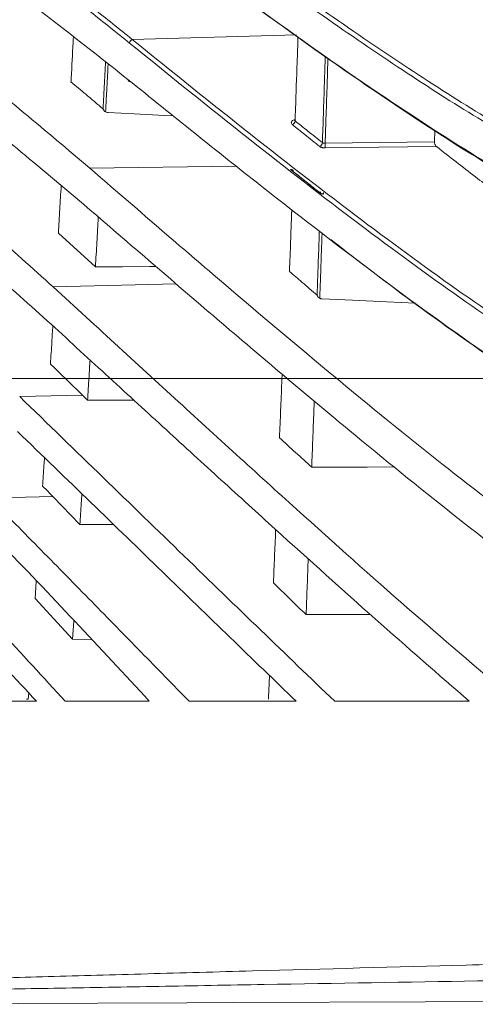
# Model space of a CAD drawing. Header units: millimetres. Extents: x 0 to 1118, y 0 to 864.
# Tile 8 of 256: x 223.42 to 230.21, y 67.79 to 82.47. Entities that reach past the tile are written whole.
import ezdxf

# ---------------------------------------------------------------- set-up
doc = ezdxf.new("R2010")
doc.units = ezdxf.units.MM
doc.styles.add('SLDTEXTSTYLE3', font='TXT', dxfattribs={"width": 0.605})
doc.dimstyles.new('SLDDIMSTYLE0', dxfattribs={"dimtxt": 3.175, "dimasz": 3.302, "dimexe": 0, "dimexo": 0.0625, "dimgap": 0.79375, "dimtad": 0, "dimtih": 1, "dimtoh": 1, "dimdec": 1, "dimlfac": 4, "dimrnd": 1e-09, "dimzin": 12, "dimdsep": 46, "dimtxsty": 'SLDTEXTSTYLE3', "dimsah": 1, "dimcen": 0.09, "dimadec": 0, "dimazin": 3, "dimtfac": 1, "dimtofl": 0, "dimtmove": 0, "dimatfit": 3, "dimfxl": 1, "dimfrac": 2, "dimtolj": 1, "dimtzin": 12, "dimarcsym": 0})
doc.dimstyles.new('SLDDIMSTYLE1', dxfattribs={"dimtxt": 3.175, "dimasz": 3.302, "dimexe": 0, "dimexo": 0.0625, "dimgap": 0.79375, "dimtad": 0, "dimtih": 1, "dimtoh": 1, "dimdec": 1, "dimlfac": 4, "dimrnd": 1e-09, "dimzin": 4, "dimdsep": 46, "dimtxsty": 'SLDTEXTSTYLE3', "dimsah": 1, "dimcen": 0.09, "dimadec": 0, "dimazin": 1, "dimtfac": 1, "dimtofl": 0, "dimtmove": 0, "dimatfit": 3, "dimfxl": 1, "dimfrac": 2, "dimtolj": 1, "dimtzin": 12, "dimarcsym": 0})

# ---------------------------------------------------------------- blocks, each defined once
blk = doc.blocks.new('_D')
at = {"color": 7, "linetype": 'Continuous', "lineweight": 0}
for p, q in [((261.226, 77.123), (154.079, 77.123)), ((155.679, 66.998), (155.679, 77.123)), ((241.214, 66.998), (154.079, 66.998)), ((155.679, 62.113), (155.679, 66.998)), ((152.499, 62.113), (155.679, 62.113))]:
    blk.add_line(p, q, dxfattribs=at)
for points in [[(155.679, 77.123), (155.171, 73.821), (156.187, 73.821)], [(155.679, 66.998), (156.187, 70.3), (155.171, 70.3)]]:
    blk.add_solid(points, dxfattribs=at)
at = {"color": 7, "linetype": 'Continuous', "lineweight": 0, "insert": (144.01, 63.769), "char_height": 3.175, "attachment_point": 1, "style": 'SLDTEXTSTYLE3'}
blk.add_mtext('40.5', dxfattribs=at)
blk = doc.blocks.new('_D_2')
at = {"color": 7, "linetype": 'Continuous', "lineweight": 0}
for p, q in [((261.226, 133.123), (154.079, 133.123)), ((155.679, 133.123), (155.679, 107.56)), ((155.679, 77.123), (155.679, 102.687)), ((261.226, 77.123), (154.079, 77.123))]:
    blk.add_line(p, q, dxfattribs=at)
for points in [[(155.679, 133.123), (155.171, 129.821), (156.187, 129.821)], [(155.679, 77.123), (156.187, 80.425), (155.171, 80.425)]]:
    blk.add_solid(points, dxfattribs=at)
at = {"color": 7, "linetype": 'Continuous', "lineweight": 0, "insert": (150.221, 106.78), "char_height": 3.175, "attachment_point": 1, "style": 'SLDTEXTSTYLE3'}
blk.add_mtext('224.0', dxfattribs=at)

msp = doc.modelspace()

# ---------------------------------------------------------------- linework, layer by layer
at = {"color": 9, "linetype": 'Continuous', "lineweight": 0}
for p, q in [((227.547, 82.247), (225.098, 82.177)), ((224.464, 80.26), (226.647, 80.29)), ((225.752, 78.535), (223.92, 78.489)), ((224.356, 76.875), (223.42, 76.853)), ((223.913, 75.365), (222.972, 75.344))]:
    msp.add_line(p, q, dxfattribs=at)
at = {"color": 7, "linetype": 'Continuous', "lineweight": 15}
for p, q in [((229.609, 80.822), (229.603, 80.65)), ((227.949, 79.894), (227.949, 79.894)), ((224.55, 78.789), (223.998, 79.291)), ((224.433, 76.799), (224.356, 76.875)), ((224.433, 76.799), (225.125, 76.798)), ((224.319, 74.947), (223.913, 75.365)), ((224.319, 74.947), (224.821, 74.945)), ((223.651, 73.843), (223.668, 74.099)), ((224.21, 73.236), (223.651, 73.843)), ((224.21, 73.236), (224.227, 73.505)), ((224.21, 73.236), (224.484, 73.234)), ((223.548, 72.343), (223.555, 72.436)), ((223.548, 72.343), (223.523, 72.343))]:
    msp.add_line(p, q, dxfattribs=at)
at = {"color": 7, "linetype": 'Continuous', "lineweight": 15, "flags": 128}
for points in [[(224.739, 81.086), (225.128, 81.067), (225.58, 81.045), (225.711, 81.039)], [(227.487, 80.235), (227.486, 80.235), (227.488, 80.232), (227.49, 80.221), (227.49, 80.221), (227.49, 80.221)], [(224.55, 78.789), (224.953, 78.79), (225.357, 78.791), (225.455, 78.791)], [(227.924, 78.312), (228.381, 78.291), (228.896, 78.267), (229.322, 78.247)], [(227.774, 75.799), (228.186, 75.801), (228.599, 75.803), (229.006, 75.805)], [(227.69, 73.603), (228.101, 73.604), (228.513, 73.605), (228.648, 73.605)], [(221.323, 67.796), (221.358, 67.797), (221.493, 67.798), (221.72, 67.799), (222.421, 67.802), (223.4, 67.806), (224.586, 67.811), (225.912, 67.817), (226.608, 67.82), (229.464, 67.832), (232.222, 67.844), (233.498, 67.849), (234.679, 67.855), (235.745, 67.861), (236.678, 67.867), (237.437, 67.873), (238.026, 67.879), (238.414, 67.886), (238.555, 67.895), (238.555, 67.895), (238.555, 67.895)]]:
    msp.add_lwpolyline(points, dxfattribs=at)
at = {"color": 9, "linetype": 'Continuous', "lineweight": 0, "flags": 128}
for points in [[(227.974, 80.631), (228.382, 80.636), (228.789, 80.64), (229.196, 80.645), (229.603, 80.65)], [(229.635, 80.58), (229.203, 80.575), (228.772, 80.57), (228.373, 80.565), (227.974, 80.561)]]:
    msp.add_lwpolyline(points, dxfattribs=at)
at = {"color": 9, "linetype": 'Continuous', "lineweight": 0}
for centre, radius, start, end in [((225.125, 82.116), 0.0669, 114.0331, 174.8986), ((227.463, 80.967), 0.0631, 290.8864, 357.3864), ((227.871, 80.641), 0.0623, 290.1472, 358.0646), ((227.214, 80.596), 0.762, 357.3499, 2.6501), ((227.875, 79.883), 0.0324, 358.921, 49.1247), ((227.62, 79.891), 0.329, 356.6853, 0.4656)]:
    msp.add_arc(centre, radius, start, end, dxfattribs=at)
at = {"color": 7, "linetype": 'Continuous', "lineweight": 15}
for centre, radius, start, end in [((225.06, 81.577), 0.027, 173.9062, 287.5251), ((227.468, 80.211), 0.0302, 357.487, 110.1948)]:
    msp.add_arc(centre, radius, start, end, dxfattribs=at)
for points, knots in [([(215.729, 86.422), (216.139, 86.189), (216.958, 85.722), (218.532, 84.749), (220.403, 83.487), (222.513, 81.907), (223.813, 80.81), (224.464, 80.26)], [0, 0, 0, 0, 0.125655, 0.251443, 0.502825, 0.751124, 1, 1, 1, 1]), ([(224.433, 79.669), (223.776, 80.223), (222.463, 81.33), (220.344, 82.91), (218.12, 84.426), (216.525, 85.362), (215.725, 85.831)], [0, 0, 0, 0, 0.251295, 0.502603, 0.750903, 1, 1, 1, 1]), ([(226.265, 85.826), (226.699, 85.535), (227.569, 84.951), (228.789, 84.188), (229.946, 83.517), (231.017, 82.962), (232.006, 82.524), (232.914, 82.208), (233.759, 82.003), (234.261, 81.978), (234.511, 81.965)], [0, 0, 0, 0, 0.126596, 0.253598, 0.380205, 0.507267, 0.629479, 0.751687, 0.875845, 1, 1, 1, 1]), ([(234.557, 81.921), (234.557, 81.921), (234.317, 81.921), (233.813, 81.965), (232.978, 82.159), (232.065, 82.477), (231.067, 82.918), (229.99, 83.477), (228.834, 84.148), (227.609, 84.918), (226.748, 85.491), (226.305, 85.792), (226.305, 85.792)], [0, 0, 0, 0, 0.0000008, 0.1221904, 0.2443832, 0.3685658, 0.4927524, 0.6193519, 0.7464153, 0.8730003, 0.9999992, 1, 1, 1, 1]), ([(220.377, 84.94), (220.816, 84.653), (221.695, 84.08), (222.897, 83.226), (224.013, 82.393), (224.693, 81.851), (225.034, 81.58)], [0, 0, 0, 0, 0.2663819, 0.5327742, 0.7663149, 1, 1, 1, 1]), ([(215.719, 84.787), (216.469, 84.299), (217.97, 83.324), (220.065, 81.767), (222.06, 80.16), (223.3, 79.046), (223.92, 78.489)], [0, 0, 0, 0, 0.2510582, 0.5021026, 0.750826, 1, 1, 1, 1]), ([(223.889, 77.932), (223.264, 78.491), (222.015, 79.611), (220.018, 81.219), (217.934, 82.771), (216.455, 83.743), (215.715, 84.23)], [0, 0, 0, 0, 0.250915, 0.501839, 0.750638, 1, 1, 1, 1]), ([(234.979, 79.164), (234.68, 79.185), (234.078, 79.228), (233.015, 79.568), (231.836, 80.096), (230.628, 80.766), (229.424, 81.518), (228.244, 82.312), (226.997, 83.197), (226.107, 83.859), (225.662, 84.189)], [0, 0, 0, 0, 0.138662, 0.278334, 0.416981, 0.556523, 0.666638, 0.776757, 0.888377, 1, 1, 1, 1]), ([(225.702, 84.244), (225.702, 84.244), (226.146, 83.912), (227.016, 83.27), (228.263, 82.385), (229.45, 81.585), (230.663, 80.828), (231.876, 80.156), (233.056, 79.626), (234.115, 79.296), (234.736, 79.221), (235.025, 79.221), (235.025, 79.221)], [0, 0, 0, 0, 0.000001, 0.109987, 0.220311, 0.331722, 0.443528, 0.58218, 0.721705, 0.860357, 0.999999, 1, 1, 1, 1]), ([(225.64, 83.622), (226.278, 83.15), (227.56, 82.202), (229.269, 81.028), (230.817, 80.058), (232.029, 79.404), (232.993, 78.976), (233.75, 78.712), (234.451, 78.542), (234.866, 78.521), (235.074, 78.51)], [0, 0, 0, 0, 0.158348, 0.317744, 0.465485, 0.614233, 0.710022, 0.805809, 0.902905, 1, 1, 1, 1]), ([(235.12, 78.467), (235.12, 78.467), (234.921, 78.467), (234.502, 78.504), (233.809, 78.665), (233.049, 78.931), (232.08, 79.361), (230.863, 80.019), (229.32, 80.985), (227.6, 82.172), (226.336, 83.101), (225.679, 83.591), (225.679, 83.591)], [0, 0, 0, 0, 0.0000007, 0.0957814, 0.1915637, 0.2886767, 0.3857918, 0.5335182, 0.6822774, 0.8406004, 0.9999993, 1, 1, 1, 1]), ([(224.221, 82.207), (224.219, 82.182), (224.209, 81.98), (224.197, 81.759), (224.186, 81.565), (224.185, 81.544)], [0, 0, 0, 0, 0.11272, 0.90478, 1, 1, 1, 1]), ([(227.569, 82.208), (227.565, 82.084), (227.553, 81.728), (227.538, 81.314), (227.528, 81.025), (227.526, 80.964)], [0, 0, 0, 0, 0.295207, 0.851236, 1, 1, 1, 1]), ([(235.515, 75.71), (235.245, 75.731), (234.707, 75.773), (233.73, 76.109), (232.625, 76.639), (231.376, 77.378), (229.998, 78.304), (228.481, 79.415), (226.845, 80.681), (225.655, 81.641), (225.058, 82.122)], [0, 0, 0, 0, 0.1204022, 0.2408105, 0.3646939, 0.4885867, 0.6145614, 0.7413123, 0.8703046, 1, 1, 1, 1]), ([(225.098, 82.177), (225.098, 82.177), (225.703, 81.687), (226.879, 80.744), (228.521, 79.473), (230.038, 78.365), (231.412, 77.441), (232.65, 76.71), (233.753, 76.177), (234.733, 75.844), (235.3, 75.767), (235.561, 75.767), (235.561, 75.767)], [0, 0, 0, 0, 0.0000006, 0.1293746, 0.2587396, 0.3851159, 0.5114817, 0.6334272, 0.7557916, 0.8781129, 0.9999994, 1, 1, 1, 1]), ([(224.185, 81.544), (224.222, 81.513), (224.295, 81.452), (224.411, 81.355), (224.534, 81.251), (224.621, 81.178), (224.664, 81.141)], [0, 0, 0, 0, 0.2278362, 0.4556737, 0.7278357, 1, 1, 1, 1]), ([(225.034, 81.58), (225.7, 81.044), (227.037, 79.968), (228.82, 78.597), (230.436, 77.429), (231.794, 76.54), (232.96, 75.875), (233.955, 75.413), (234.854, 75.113), (235.36, 75.075), (235.613, 75.056)], [0, 0, 0, 0, 0.142525, 0.285992, 0.41792, 0.550746, 0.66172, 0.772688, 0.886346, 1, 1, 1, 1]), ([(225.353, 72.311), (224.616, 73.107), (223.14, 74.7), (220.778, 76.997), (218.314, 79.223), (216.569, 80.631), (215.695, 81.336)], [0, 0, 0, 0, 0.2507374, 0.5014794, 0.7505075, 1, 1, 1, 1]), ([(224.701, 81.096), (224.695, 81.1), (224.681, 81.11), (224.67, 81.127), (224.665, 81.138), (224.664, 81.141), (224.664, 81.141)], [0, 0, 0, 0, 0.372604, 0.868246, 0.988175, 1, 1, 1, 1]), ([(224.701, 81.096), (224.709, 81.093), (224.721, 81.087), (224.734, 81.086), (224.739, 81.086)], [0, 0, 0, 0, 0.62599, 1, 1, 1, 1]), ([(227.517, 80.977), (227.517, 80.976), (227.518, 80.971), (227.514, 80.967), (227.515, 80.968), (227.515, 80.968)], [0, 0, 0, 0, 0.322833, 0.909576, 1, 1, 1, 1]), ([(227.526, 80.964), (227.523, 80.966), (227.518, 80.97), (227.518, 80.975), (227.518, 80.977)], [0, 0, 0, 0, 0.577859, 1, 1, 1, 1]), ([(229.603, 80.65), (229.603, 80.645), (229.603, 80.637), (229.607, 80.623), (229.613, 80.608), (229.621, 80.594), (229.629, 80.585), (229.634, 80.581), (229.635, 80.58)], [0, 0, 0, 0, 0.162508, 0.324762, 0.493661, 0.687285, 0.914459, 1, 1, 1, 1]), ([(230.464, 79.938), (230.381, 80.002), (230.11, 80.208), (229.829, 80.428), (229.635, 80.58)], [0, 0, 0, 0, 0.307125, 1, 1, 1, 1]), ([(215.69, 80.498), (216.44, 79.848), (217.939, 78.547), (220.079, 76.52), (222.143, 74.447), (223.447, 73.023), (224.099, 72.311)], [0, 0, 0, 0, 0.250464, 0.500929, 0.750336, 1, 1, 1, 1]), ([(224.464, 80.26), (225.149, 79.668), (226.524, 78.479), (228.363, 76.933), (230.032, 75.588), (231.529, 74.46), (232.9, 73.528), (234.114, 72.841), (235.173, 72.395), (235.732, 72.339), (236.012, 72.311)], [0, 0, 0, 0, 0.130981, 0.262824, 0.383159, 0.504312, 0.62825, 0.753257, 0.876035, 1, 1, 1, 1]), ([(227.458, 80.239), (227.49, 80.213), (227.554, 80.162), (227.654, 80.082), (227.758, 79.999), (227.831, 79.942), (227.867, 79.913)], [0, 0, 0, 0, 0.232907, 0.465817, 0.732906, 1, 1, 1, 1]), ([(227.491, 80.221), (227.491, 80.22), (227.49, 80.216), (227.494, 80.212), (227.497, 80.21), (227.498, 80.209)], [0, 0, 0, 0, 0.289326, 0.87104, 1, 1, 1, 1]), ([(227.908, 79.883), (227.871, 79.912), (227.799, 79.969), (227.694, 80.053), (227.594, 80.133), (227.53, 80.184), (227.498, 80.209)], [0, 0, 0, 0, 0.2670887, 0.5341832, 0.7670897, 1, 1, 1, 1]), ([(223.672, 72.311), (223.046, 72.984), (221.795, 74.331), (219.828, 76.29), (217.801, 78.206), (216.391, 79.44), (215.687, 80.057)], [0, 0, 0, 0, 0.2503558, 0.500713, 0.7502461, 1, 1, 1, 1]), ([(223.998, 79.291), (224.005, 79.409), (224.018, 79.642), (224.032, 79.878), (224.039, 79.995)], [0, 0, 0, 0, 0.50622, 1, 1, 1, 1]), ([(224.433, 79.669), (225.129, 79.069), (226.526, 77.864), (228.354, 76.324), (229.981, 75.007), (231.41, 73.916), (232.735, 72.981), (233.502, 72.535), (233.887, 72.311)], [0, 0, 0, 0, 0.1814104, 0.3640156, 0.5204421, 0.6777982, 0.8383009, 1, 1, 1, 1]), ([(227.477, 79.642), (227.474, 79.568), (227.466, 79.355), (227.455, 79.047), (227.446, 78.815), (227.442, 78.719)], [0, 0, 0, 0, 0.2389232, 0.6859067, 1, 1, 1, 1]), ([(224.55, 78.789), (224.557, 78.911), (224.571, 79.154), (224.585, 79.402), (224.592, 79.53), (224.592, 79.533)], [0, 0, 0, 0, 0.493325, 0.986651, 1, 1, 1, 1]), ([(235.47, 75.037), (235.283, 75.052), (234.849, 75.087), (234.029, 75.362), (233.03, 75.821), (231.852, 76.493), (230.477, 77.398), (229.192, 78.317), (228.337, 78.979), (228.057, 79.196)], [0, 0, 0, 0, 0.111097, 0.258784, 0.410133, 0.561491, 0.737089, 0.913914, 1, 1, 1, 1]), ([(227.442, 78.719), (227.473, 78.692), (227.537, 78.638), (227.637, 78.551), (227.743, 78.46), (227.817, 78.396), (227.854, 78.364)], [0, 0, 0, 0, 0.228099, 0.456202, 0.728098, 1, 1, 1, 1]), ([(223.92, 78.489), (224.247, 78.189), (224.902, 77.587), (225.849, 76.719), (226.771, 75.878), (227.939, 74.82), (229.326, 73.583), (230.324, 72.736), (230.824, 72.311)], [0, 0, 0, 0, 0.126911, 0.253985, 0.380897, 0.507989, 0.753244, 1, 1, 1, 1]), ([(227.894, 78.319), (227.887, 78.323), (227.873, 78.332), (227.861, 78.349), (227.856, 78.361), (227.854, 78.364), (227.854, 78.364)], [0, 0, 0, 0, 0.387277, 0.829519, 0.988576, 1, 1, 1, 1]), ([(227.894, 78.319), (227.898, 78.317), (227.905, 78.314), (227.916, 78.312), (227.922, 78.312), (227.924, 78.312)], [0, 0, 0, 0, 0.405236, 0.827226, 1, 1, 1, 1]), ([(223.879, 77.339), (223.886, 77.449), (223.898, 77.637), (223.909, 77.829), (223.914, 77.908)], [0, 0, 0, 0, 0.58511, 1, 1, 1, 1]), ([(223.889, 77.932), (224.179, 77.665), (224.76, 77.132), (225.605, 76.358), (226.43, 75.604), (227.483, 74.647), (228.741, 73.514), (229.661, 72.713), (230.123, 72.311)], [0, 0, 0, 0, 0.1267357, 0.2535946, 0.3803315, 0.5072022, 0.7530432, 1, 1, 1, 1]), ([(224.433, 76.799), (224.44, 76.912), (224.452, 77.111), (224.464, 77.313), (224.469, 77.399)], [0, 0, 0, 0, 0.571733, 1, 1, 1, 1]), ([(224.356, 76.875), (224.316, 76.914), (224.237, 76.991), (224.118, 77.107), (223.999, 77.223), (223.919, 77.3), (223.879, 77.339)], [0, 0, 0, 0, 0.249997, 0.499995, 0.749997, 1, 1, 1, 1]), ([(227.294, 76.241), (227.299, 76.376), (227.311, 76.647), (227.324, 76.965), (227.331, 77.148), (227.333, 77.193)], [0, 0, 0, 0, 0.430638, 0.861276, 1, 1, 1, 1]), ([(223.42, 76.853), (223.838, 76.448), (224.673, 75.639), (225.869, 74.479), (227.024, 73.361), (227.752, 72.661), (228.117, 72.311)], [0, 0, 0, 0, 0.251806, 0.503615, 0.751541, 1, 1, 1, 1]), ([(227.774, 75.799), (227.779, 75.937), (227.79, 76.213), (227.802, 76.545), (227.809, 76.739), (227.811, 76.791)], [0, 0, 0, 0, 0.4221766, 0.8443531, 1, 1, 1, 1]), ([(223.388, 76.332), (223.755, 75.978), (224.488, 75.269), (225.544, 74.245), (226.567, 73.253), (227.218, 72.625), (227.544, 72.311)], [0, 0, 0, 0, 0.251875, 0.503751, 0.751683, 1, 1, 1, 1]), ([(227.774, 75.799), (227.694, 75.872), (227.535, 76.018), (227.374, 76.166), (227.294, 76.241)], [0, 0, 0, 0, 0.499975, 1, 1, 1, 1]), ([(223.762, 75.52), (223.769, 75.621), (223.778, 75.761), (223.787, 75.904), (223.79, 75.944)], [0, 0, 0, 0, 0.726806, 1, 1, 1, 1]), ([(223.913, 75.365), (223.901, 75.378), (223.876, 75.404), (223.838, 75.442), (223.8, 75.481), (223.775, 75.507), (223.762, 75.52)], [0, 0, 0, 0, 0.25, 0.5, 0.75, 1, 1, 1, 1]), ([(222.972, 75.344), (223.229, 75.084), (223.743, 74.563), (224.494, 73.797), (225.231, 73.044), (225.71, 72.555), (225.949, 72.311)], [0, 0, 0, 0, 0.250846, 0.501692, 0.750759, 1, 1, 1, 1]), ([(224.319, 74.947), (224.326, 75.052), (224.335, 75.203), (224.345, 75.357), (224.348, 75.404)], [0, 0, 0, 0, 0.69433, 1, 1, 1, 1]), ([(227.203, 74.079), (227.209, 74.206), (227.219, 74.461), (227.231, 74.726), (227.236, 74.864), (227.237, 74.872)], [0, 0, 0, 0, 0.4851063, 0.9702126, 1, 1, 1, 1]), ([(227.69, 73.603), (227.695, 73.733), (227.705, 73.993), (227.715, 74.271), (227.721, 74.421), (227.722, 74.437)], [0, 0, 0, 0, 0.472032, 0.944064, 1, 1, 1, 1]), ([(227.69, 73.603), (227.609, 73.682), (227.448, 73.839), (227.285, 73.999), (227.203, 74.079)], [0, 0, 0, 0, 0.4999754, 1, 1, 1, 1]), ([(227.129, 72.342), (227.133, 72.43), (227.138, 72.547), (227.143, 72.666), (227.144, 72.697)], [0, 0, 0, 0, 0.746981, 1, 1, 1, 1]), ([(222.592, 72.311), (222.68, 72.311), (222.858, 72.311), (223.128, 72.311), (223.399, 72.311), (223.581, 72.311), (223.672, 72.311)], [0, 0, 0, 0, 0.250014, 0.500028, 0.750013, 1, 1, 1, 1]), ([(224.099, 72.311), (224.203, 72.311), (224.411, 72.311), (224.725, 72.311), (225.039, 72.311), (225.249, 72.311), (225.353, 72.311)], [0, 0, 0, 0, 0.250004, 0.500008, 0.750004, 1, 1, 1, 1]), ([(225.949, 72.311), (226.083, 72.311), (226.351, 72.311), (226.751, 72.311), (227.149, 72.311), (227.412, 72.311), (227.544, 72.311)], [0, 0, 0, 0, 0.250005, 0.50001, 0.750004, 1, 1, 1, 1]), ([(228.117, 72.311), (228.288, 72.311), (228.631, 72.311), (229.136, 72.311), (229.635, 72.311), (229.96, 72.311), (230.123, 72.311)], [0, 0, 0, 0, 0.2500237, 0.5000476, 0.7500176, 1, 1, 1, 1])]:
    msp.add_open_spline(points, degree=3, knots=knots, dxfattribs=at)
at = {"color": 9, "linetype": 'Continuous', "lineweight": 0}
for points, knots in [([(225.058, 82.122), (224.962, 82.2), (224.77, 82.355), (224.478, 82.587), (224.183, 82.817), (223.871, 83.057), (223.656, 83.22), (223.541, 83.306)], [0, 0, 0, 0, 0.194469, 0.388948, 0.583454, 0.77797, 1, 1, 1, 1]), ([(223.715, 83.26), (223.784, 83.208), (224.054, 83.003), (224.518, 82.643), (224.906, 82.333), (225.098, 82.177), (225.098, 82.177)], [0, 0, 0, 0, 0.147967, 0.573939, 0.999994, 1, 1, 1, 1]), ([(227.933, 80.639), (227.938, 80.78), (227.948, 81.077), (227.962, 81.506), (227.972, 81.796), (227.976, 81.927)], [0, 0, 0, 0, 0.332412, 0.697119, 1, 1, 1, 1]), ([(228.016, 81.9), (228.012, 81.773), (228.003, 81.487), (227.989, 81.065), (227.979, 80.77), (227.974, 80.631)], [0, 0, 0, 0, 0.29652, 0.667154, 1, 1, 1, 1]), ([(224.664, 81.141), (224.668, 81.222), (224.679, 81.425), (224.691, 81.657), (224.699, 81.809), (224.7, 81.839)], [0, 0, 0, 0, 0.352266, 0.87558, 1, 1, 1, 1]), ([(224.738, 81.81), (224.737, 81.786), (224.729, 81.638), (224.717, 81.401), (224.706, 81.188), (224.701, 81.096)], [0, 0, 0, 0, 0.099841, 0.611525, 1, 1, 1, 1]), ([(227.485, 80.908), (227.48, 80.913), (227.47, 80.923), (227.468, 80.942), (227.478, 80.959), (227.497, 80.975), (227.517, 80.981), (227.526, 80.985)], [0, 0, 0, 0, 0.200393, 0.400841, 0.6009, 0.800591, 1, 1, 1, 1]), ([(227.893, 80.582), (227.856, 80.611), (227.783, 80.67), (227.678, 80.753), (227.579, 80.833), (227.516, 80.883), (227.485, 80.908)], [0, 0, 0, 0, 0.271493, 0.542993, 0.771495, 1, 1, 1, 1]), ([(227.526, 80.964), (227.557, 80.939), (227.619, 80.889), (227.719, 80.81), (227.823, 80.726), (227.897, 80.668), (227.933, 80.639)], [0, 0, 0, 0, 0.228503, 0.457009, 0.728501, 1, 1, 1, 1]), ([(227.893, 80.582), (227.895, 80.58), (227.901, 80.576), (227.913, 80.571), (227.926, 80.566), (227.941, 80.563), (227.958, 80.561), (227.969, 80.561), (227.974, 80.561)], [0, 0, 0, 0, 0.1547405, 0.3131876, 0.4824604, 0.6566341, 0.8258563, 1, 1, 1, 1]), ([(227.974, 80.631), (227.972, 80.631), (227.966, 80.631), (227.958, 80.631), (227.95, 80.632), (227.944, 80.634), (227.938, 80.636), (227.935, 80.638), (227.933, 80.639)], [0, 0, 0, 0, 0.169151, 0.343162, 0.512597, 0.686845, 0.841601, 1, 1, 1, 1]), ([(227.908, 79.883), (227.909, 79.882), (227.912, 79.88), (227.919, 79.878), (227.926, 79.876), (227.933, 79.874), (227.941, 79.873), (227.946, 79.873), (227.949, 79.872)], [0, 0, 0, 0, 0.170016, 0.344919, 0.51395, 0.688018, 0.842063, 1, 1, 1, 1]), ([(227.854, 78.364), (227.858, 78.466), (227.866, 78.706), (227.878, 79.026), (227.885, 79.246), (227.888, 79.326)], [0, 0, 0, 0, 0.320237, 0.754017, 1, 1, 1, 1]), ([(227.928, 79.295), (227.926, 79.221), (227.918, 79.006), (227.907, 78.681), (227.898, 78.431), (227.894, 78.319)], [0, 0, 0, 0, 0.225803, 0.653003, 1, 1, 1, 1]), ([(220.783, 68.108), (220.783, 68.109), (220.782, 68.112), (220.921, 68.118), (221.173, 68.127), (221.535, 68.139), (221.993, 68.153), (222.538, 68.169), (223.364, 68.193), (224.541, 68.227), (225.833, 68.263), (227.684, 68.315), (229.576, 68.365), (231.609, 68.419), (233.04, 68.457), (234.348, 68.495), (235.508, 68.532), (236.492, 68.57), (237.269, 68.61), (237.708, 68.646), (237.914, 68.678), (237.939, 68.696), (237.951, 68.705)], [0, 0, 0, 0, 0.021344, 0.053186, 0.084897, 0.116682, 0.14836, 0.180476, 0.212631, 0.276584, 0.339603, 0.37107, 0.496731, 0.559445, 0.622188, 0.684831, 0.747419, 0.810111, 0.872601, 0.935292, 0.967619, 1, 1, 1, 1]), ([(238.097, 68.352), (238.097, 68.352), (238.097, 68.346), (238.061, 68.335), (237.867, 68.314), (237.431, 68.291), (236.658, 68.266), (235.676, 68.241), (234.518, 68.218), (233.211, 68.194), (231.781, 68.169), (229.749, 68.135), (227.857, 68.104), (226.005, 68.071), (224.714, 68.048), (223.537, 68.027), (222.711, 68.012), (222.166, 68.002), (221.708, 67.993), (221.347, 67.986), (221.094, 67.98), (220.954, 67.976), (220.954, 67.974), (220.955, 67.973)], [0, 0, 0, 0, 0, 0.032402, 0.064807, 0.127447, 0.1901, 0.252759, 0.315424, 0.378068, 0.440771, 0.503477, 0.628997, 0.660408, 0.72328, 0.787032, 0.819039, 0.851045, 0.882577, 0.914165, 0.945751, 0.97737, 1, 1, 1, 1])]:
    msp.add_open_spline(points, degree=3, knots=knots, dxfattribs=at)

# ---------------------------------------------------------------- dimensions: what is measured, and where the dimension line sits
at = {"color": 7, "linetype": 'Continuous', "lineweight": 0}
for base, p1, p2, dimstyle, picture, middle in [((155.679, 133.123), (262.826, 77.123), (262.826, 133.123), 'SLDDIMSTYLE1', '_D_2', (155.679, 105.123)), ((155.679, 77.123), (242.814, 66.998), (262.826, 77.123), 'SLDDIMSTYLE0', '_D', (155.679, 62.113))]:
    dim = msp.add_linear_dim(base=base, p1=p1, p2=p2, angle=90, dimstyle=dimstyle, dxfattribs=at)
    dim.commit()
    dim.dimension.update_dxf_attribs({"geometry": picture, "text_midpoint": middle, "dimtype": 160})

doc.saveas('drawing.dxf')
